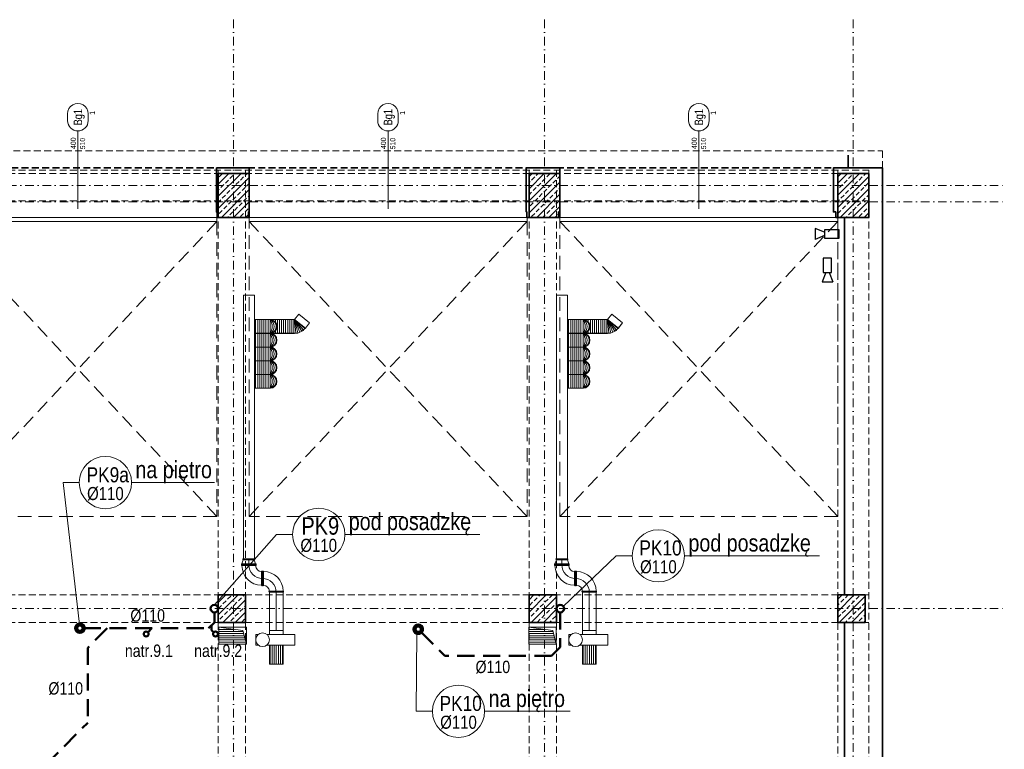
# Model space of a CAD drawing. Header units: millimetres. Extents: x -96593 to 66336, y -23969 to 7139.
# Tile 99 of 256: x -89831 to -88396, y -5058 to -3995. Entities that reach past the tile are written whole.
import ezdxf
from ezdxf.enums import TextEntityAlignment as Align

# ---------------------------------------------------------------- set-up
doc = ezdxf.new("R2010")
doc.units = ezdxf.units.MM
for name, pattern in [('DASHDOT', [1, 0.5, -0.25, 0, -0.25]), ('DASHED', [0.75, 0.5, -0.25]), ('DASHEDX2', [1.5, 1, -0.5])]:
    doc.linetypes.add(name, pattern=pattern)
for name, color, linetype, lineweight in [('BA_KS_ist.', 34, 'Continuous', 50), ('BA_sym', 7, 'Continuous', 18), ('BA_txc', 1, 'Continuous', 18), ('MM_KS_OPISY', 7, 'Continuous', 9), ('mm_punktwstawienia', 1, 'Continuous', 50), ('mm_wentylacja_bloki', 7, 'Continuous', 18), ('PG_BRAMY', 1, 'DASHEDX2', 18), ('PG_KONSTRUKCJA', 5, 'Continuous', 35), ('PG_OSIE', 1, 'DASHDOT', 18), ('PG_PODCIĄGI', 1, 'DASHED', 18), ('PG_SZRAF', 1, 'Continuous', 18), ('PG_WENTYLACJA', 1, 'Continuous', 18), ('PG_WIDOKOWE_CIENKIE', 1, 'Continuous', 18), ('PG_WYPOSAŻENIE', 1, 'Continuous', 18), ('PG_ŚCIANY_SŁUPY', 4, 'Continuous', 35), ('Wyposażenie', 134, 'Continuous', 18)]:
    doc.layers.add(name, color=color, linetype=linetype, lineweight=lineweight)
doc.layers.add('BA_pom', color=6, linetype='Continuous', lineweight=18, plot=False)
doc.styles.add('BIKTS', font='bikromsw.shx', dxfattribs={"width": 0.85})
doc.styles.get("Standard").update_dxf_attribs({"font": 'arial.ttf'})
pattern_1 = [(180, (-5151.205, 2384.805), (-2e-16, -3.07975), [])]

# ---------------------------------------------------------------- blocks, each defined once
blk = doc.blocks.new('A$C243F7E6F')
at = {"layer": 'PG_SZRAF'}
h = blk.add_hatch(dxfattribs=at)
h.set_pattern_fill('ANSI33', color=256, scale=2)
h.set_pattern_definition([(45, (-6891.598, -2675.306), (-8.980256, 8.980256), []), (45, (-6882.618, -2675.306), (-8.980256, 8.980256), [6.35, -3.175])])
h.paths.add_polyline_path([(0, 0), (40, 0), (40, -40), (0, -40)])
at = {"layer": 'PG_KONSTRUKCJA'}
blk.add_lwpolyline([(0, 0), (40, 0), (40, -40), (0, -40), (0, 0)], dxfattribs=at)
blk = doc.blocks.new('brama')
at = {"layer": 'PG_BRAMY', "color": 253, "linetype": 'Continuous'}
for p, q in [((4191.2, 391.2), (4596.2, 391.2)), ((4191.2, 391.2), (4191.2, 385.2)), ((4596.2, 391.2), (4596.2, 385.2)), ((4191.2, 385.2), (4596.2, 385.2))]:
    blk.add_line(p, q, dxfattribs=at)
at = {"layer": 'PG_BRAMY', "color": 253, "ltscale": 20}
for p, q in [((4191.2, -44.8), (4596.2, 385.2)), ((4191.2, 385.2), (4596.2, -44.8))]:
    blk.add_line(p, q, dxfattribs=at)
blk.add_lwpolyline([(4191.2, 385.2), (4596.2, 385.2), (4596.2, -44.8), (4191.2, -44.8)], close=True, dxfattribs=at)
blk = doc.blocks.new('symdrz')
blk.add_lwpolyline([(-10, -30, -1), (-10, 30), (10, 30, -1), (10, -30)], format="xyb", close=True)
at = {"style": 'BIKTS', "width": 0.8}
blk.add_attdef('SZERDRZ', text='', height=25, dxfattribs=at).set_placement((77.1, 8.8), align=Align.CENTER)
blk.add_attdef('SYMDRZ', text='', height=25, dxfattribs=at).set_placement((0, 0), align=Align.MIDDLE)
blk.add_attdef('WYSDRZ', text='', height=25, dxfattribs=at).set_placement((77.1, -9.5), align=Align.TOP_CENTER)
blk = doc.blocks.new('A$C558C0175')
at = {"layer": 'PG_SZRAF'}
h = blk.add_hatch(dxfattribs=at)
h.set_pattern_fill('ANSI33', color=256, scale=50)
h.set_pattern_definition([(45, (339.872, -19.246), (-8.83883, 8.83883), []), (45, (348.711, -19.246), (-8.83883, 8.83883), [6.25, -3.125])])
h.paths.add_polyline_path([(-45, 64), (0, 64), (0, 0), (-45, 0)])
at = {"layer": 'PG_KONSTRUKCJA'}
blk.add_lwpolyline([(-45, 64), (0, 64), (0, 0), (-45, 0)], close=True, dxfattribs=at)
blk = doc.blocks.new('A$C0fd6651b')
at = {"layer": 'PG_WYPOSAŻENIE', "color": 18, "lineweight": 30, "true_color": 0x000000}
for p, q in [((5.4, 13.5), (0, 0)), ((0, 0), (15.8, 0)), ((10.4, 13.5), (15.8, 0))]:
    blk.add_line(p, q, dxfattribs=at)
blk.add_lwpolyline([(1.8, 34.8), (1.8, 13.5), (14, 13.5), (14, 34.8)], close=True, dxfattribs=at)
blk = doc.blocks.new('A$C0f2c6892')
at = {"layer": 'PG_WIDOKOWE_CIENKIE', "color": 18, "lineweight": 30, "rotation": 270}
blk.add_blockref('A$C0fd6651b', (1794.1, -86.2), dxfattribs=at)
at = {"layer": 'PG_WIDOKOWE_CIENKIE', "color": 18, "lineweight": 30}
blk.add_blockref('A$C0fd6651b', (1804, -164), dxfattribs=at)
blk = doc.blocks.new('A$C2E197AD3')
at = {"layer": 'PG_WENTYLACJA'}
h = blk.add_hatch(dxfattribs=at)
h.set_pattern_fill('ANSI31', color=252, scale=0.97, angle=135)
h.set_pattern_definition(pattern_1)
h.paths.add_polyline_path([(1866.8, 2275.5), (1831.8, 2280.5), (1831.8, 2255.5), (1871.8, 2255.5)])
h = blk.add_hatch(dxfattribs=at)
h.set_pattern_fill('ANSI31', color=252, scale=0.97, angle=135)
h.set_pattern_definition(pattern_1)
h.paths.add_polyline_path([(2318.3, 2275.5), (2283.3, 2280.5), (2283.3, 2255.5), (2323.3, 2255.5)])
at = {"layer": 'BA_sym', "color": 252}
for p, q in [((1626.3, 2937.5), (1626.3, 3003.5)), ((1626.3, 2937.5), (1626.3, 3001)), ((2078.3, 2937.5), (2078.3, 3003.5)), ((2078.3, 2937.5), (2078.3, 3001)), ((2531.3, 2937.5), (2531.3, 3003.5)), ((2531.3, 2937.5), (2531.3, 3001)), ((1626.3, 2982.3), (1626.3, 2889.9)), ((2078.3, 2982.3), (2078.3, 2889.9)), ((2531.3, 2982.3), (2531.3, 2889.9))]:
    blk.add_line(p, q, dxfattribs=at)
at = {"layer": 'PG_KONSTRUKCJA', "color": 252}
blk.add_lwpolyline([(2748.8, 2949.5), (2748.8, 2968)], dxfattribs=at)
at = {"layer": 'PG_OSIE', "color": 252, "ltscale": 25}
for points in [[(1853.3, 3165.6), (1853.3, 314.7)], [(2306.3, 3165.6), (2306.3, 314.7)], [(2756.3, 3165.6), (2756.3, 314.7)], [(696.2, 2924), (2976.4, 2924)], [(696.2, 2900), (2976.4, 2900)], [(696.2, 2307.5), (2976.4, 2307.5)]]:
    blk.add_lwpolyline(points, dxfattribs=at)
at = {"layer": 'PG_PODCIĄGI', "color": 252, "ltscale": 20}
for points in [[(904.8, 2848), (887.3, 2848), (887.3, 2974.5), (2798.8, 2974.5), (2798.8, 2848)], [(924.8, 2946.5), (2778.8, 2946.5)], [(1830.8, 2946.5), (1830.8, 472.5)], [(1870.8, 2946.5), (1870.8, 472.5)], [(2283.8, 2946.5), (2283.8, 472.5)], [(2323.8, 2946.5), (2323.8, 472.5)], [(2733.8, 2946.5), (2733.8, 472.5)], [(2778.8, 2946.5), (2778.8, 472.5)], [(924.8, 2941.5), (2778.8, 2941.5)], [(924.8, 2901.5), (2778.8, 2901.5)], [(2778.8, 2877.5), (924.8, 2877.5)], [(924.8, 2327.5), (2778.8, 2327.5)], [(924.8, 2287.5), (2778.8, 2287.5)]]:
    blk.add_lwpolyline(points, dxfattribs=at)
at = {"layer": 'PG_WENTYLACJA', "color": 252}
for p, q in [((1831.8, 2280.5), (1866.8, 2275.5)), ((1866.8, 2275.5), (1871.8, 2255.5)), ((2283.3, 2280.5), (2318.3, 2275.5)), ((2318.3, 2275.5), (2323.3, 2255.5))]:
    blk.add_line(p, q, dxfattribs=at)
for points in [[(1831.8, 2280.5), (1871.8, 2280.5), (1871.8, 2255.5), (1831.8, 2255.5)], [(2283.3, 2280.5), (2323.3, 2280.5), (2323.3, 2255.5), (2283.3, 2255.5)]]:
    blk.add_lwpolyline(points, close=True, dxfattribs=at)
at = {"layer": 'PG_ŚCIANY_SŁUPY', "color": 252, "linetype": 'DASHED', "ltscale": 20}
blk.add_lwpolyline([(974.3, 2949.5), (2727.3, 2949.5)], dxfattribs=at)
at = {"layer": 'PG_ŚCIANY_SŁUPY', "color": 252}
for points in [[(1828.3, 2949.5), (1828.3, 2885.5), (1829.3, 2885.5), (1829.3, 2877.5), (1874.8, 2877.5), (1874.8, 2885.5), (1875.8, 2885.5), (1875.8, 2949.5), (1828.3, 2949.5)], [(2279.8, 2949.5), (2279.8, 2885.5), (2280.8, 2885.5), (2280.8, 2877.5), (2326.8, 2877.5), (2326.8, 2885.5), (2328.8, 2885.5), (2328.8, 2949.5), (2279.8, 2949.5)], [(2798.8, 464.5), (2798.8, 2949.5), (2727.3, 2949.5), (2727.3, 2885.5), (2730.8, 2885.5), (2730.8, 2877.5), (2743.3, 2877.5), (2743.3, 2327.5), (2733.8, 2327.5), (2733.8, 2287.5), (2743.3, 2287.5), (2743.3, 1727.5), (2730.3, 1727.5), (2730.3, 1687.5), (2743.3, 1687.5), (2743.3, 1127.5)]]:
    blk.add_lwpolyline(points, dxfattribs=at)
at = {"layer": 'Wyposażenie', "color": 252, "lineweight": 15}
for p, q in [((1883.5, 2764), (1867.5, 2764)), ((1867.5, 2764), (1867.5, 2380.1)), ((1883.5, 2764), (1883.5, 2380.1)), ((2339.6, 2764), (2323.6, 2764)), ((2323.6, 2764), (2323.6, 2380.1)), ((2339.6, 2764), (2339.6, 2380.1)), ((1906.4, 2728.6), (1883.5, 2728.6)), ((1885.4, 2628.6), (1885.4, 2728.6)), ((1888.4, 2628.6), (1888.4, 2728.6)), ((1891.4, 2628.6), (1891.4, 2728.6)), ((1894.4, 2628.6), (1894.4, 2728.6)), ((1897.4, 2628.6), (1897.4, 2728.6)), ((1900.4, 2628.6), (1900.4, 2728.6)), ((1903.4, 2628.6), (1903.4, 2728.6)), ((1906.4, 2628.6), (1906.4, 2728.6)), ((1906.4, 2728.6), (1942.1, 2728.6)), ((1911.1, 2727.4), (1911.1, 2728.6)), ((1914.1, 2725), (1914.1, 2728.6)), ((1917.1, 2708.6), (1917.1, 2728.6)), ((1920.1, 2708.6), (1920.1, 2728.6)), ((1920.1, 2708.6), (1920.1, 2728.6)), ((1923.1, 2708.6), (1923.1, 2728.6)), ((1926.1, 2708.6), (1926.1, 2728.6)), ((1929.1, 2708.6), (1929.1, 2728.6)), ((1932.1, 2708.6), (1932.1, 2728.6)), ((1935.1, 2708.6), (1935.1, 2728.6)), ((1938.1, 2708.6), (1938.1, 2728.6)), ((1941.1, 2708.6), (1941.1, 2728.6)), ((1942.1, 2728.6), (1948.3, 2736.4)), ((1942.1, 2728.6), (1957.8, 2716.2)), ((1944.1, 2708.7), (1942.1, 2728.6)), ((1947, 2709.2), (1942.1, 2728.6)), ((1949.9, 2710.2), (1942.1, 2728.6)), ((1952.5, 2711.5), (1942.1, 2728.6)), ((1955, 2713.3), (1942.1, 2728.6)), ((1957.1, 2715.4), (1942.1, 2728.6)), ((1948.3, 2736.4), (1964, 2724.1)), ((2362.5, 2728.6), (2339.6, 2728.6)), ((2341.5, 2628.6), (2341.5, 2728.6)), ((2344.5, 2628.6), (2344.5, 2728.6)), ((2347.5, 2628.6), (2347.5, 2728.6)), ((2350.5, 2628.6), (2350.5, 2728.6)), ((2353.5, 2628.6), (2353.5, 2728.6)), ((2356.5, 2628.6), (2356.5, 2728.6)), ((2359.5, 2628.6), (2359.5, 2728.6)), ((2362.5, 2628.6), (2362.5, 2728.6)), ((2362.5, 2728.6), (2398.2, 2728.6)), ((2367.2, 2727.4), (2367.2, 2728.6)), ((2370.2, 2725), (2370.2, 2728.6)), ((2373.2, 2708.6), (2373.2, 2728.6)), ((2376.2, 2708.6), (2376.2, 2728.6)), ((2376.2, 2708.6), (2376.2, 2728.6)), ((2379.2, 2708.6), (2379.2, 2728.6)), ((2382.2, 2708.6), (2382.2, 2728.6)), ((2385.2, 2708.6), (2385.2, 2728.6)), ((2388.2, 2708.6), (2388.2, 2728.6)), ((2391.2, 2708.6), (2391.2, 2728.6)), ((2394.2, 2708.6), (2394.2, 2728.6)), ((2397.2, 2708.6), (2397.2, 2728.6)), ((2398.2, 2728.6), (2404.4, 2736.4)), ((2398.2, 2728.6), (2414, 2716.2)), ((2400.2, 2708.7), (2398.2, 2728.6)), ((2403.2, 2709.2), (2398.2, 2728.6)), ((2406, 2710.2), (2398.2, 2728.6)), ((2408.7, 2711.5), (2398.2, 2728.6)), ((2411.1, 2713.3), (2398.2, 2728.6)), ((2413.3, 2715.4), (2398.2, 2728.6)), ((2404.4, 2736.4), (2420.1, 2724.1)), ((1914.1, 2708.6), (1914.1, 2712.2)), ((1964, 2724.1), (1957.8, 2716.2)), ((2370.2, 2708.6), (2370.2, 2712.2)), ((2420.1, 2724.1), (2414, 2716.2)), ((1906.4, 2708.6), (1883.5, 2708.6)), ((1906.4, 2708.6), (1942.1, 2708.6)), ((1911.1, 2708.6), (1911.1, 2709.8)), ((2362.5, 2708.6), (2339.6, 2708.6)), ((2362.5, 2708.6), (2398.2, 2708.6)), ((2367.2, 2708.6), (2367.2, 2709.8)), ((1906.4, 2688.6), (1883.5, 2688.6)), ((2362.5, 2688.6), (2339.6, 2688.6)), ((1906.4, 2668.6), (1883.5, 2668.6)), ((2362.5, 2668.6), (2339.6, 2668.6)), ((1906.4, 2648.6), (1883.5, 2648.6)), ((2362.5, 2648.6), (2339.6, 2648.6)), ((1906.4, 2628.6), (1883.5, 2628.6)), ((2362.5, 2628.6), (2339.6, 2628.6)), ((1883.5, 2380.1), (1867.5, 2380.1)), ((2339.6, 2380.1), (2323.6, 2380.1))]:
    blk.add_line(p, q, dxfattribs=at)
for centre, radius, start, end in [((1906.4, 2718.6), 10, 270, 90), ((1905.3, 2718.6), 10.1, 276.0256, 83.9744), ((1901, 2718.6), 11.3, 298.0725, 61.9275), ((1891.2, 2718.6), 18.2, 326.6015, 33.3985), ((2362.5, 2718.6), 10, 270, 90), ((2361.5, 2718.6), 10.1, 276.0256, 83.9744), ((2357.2, 2718.6), 11.3, 298.0725, 61.9275), ((2347.4, 2718.6), 18.2, 326.6015, 33.3985), ((1942.1, 2728.6), 20, 270, 321.8389), ((2398.2, 2728.6), 20, 270, 321.8389), ((1906.4, 2698.6), 10, 270, 90), ((1905.3, 2698.6), 10.1, 276.0256, 83.9744), ((1901, 2698.6), 11.3, 298.0725, 61.9275), ((1891.2, 2698.6), 18.2, 326.6015, 33.3985), ((2362.5, 2698.6), 10, 270, 90), ((2361.5, 2698.6), 10.1, 276.0256, 83.9744), ((2357.2, 2698.6), 11.3, 298.0725, 61.9275), ((2347.4, 2698.6), 18.2, 326.6015, 33.3985), ((1906.4, 2678.6), 10, 270, 90), ((1905.3, 2678.6), 10.1, 276.0256, 83.9744), ((1901, 2678.6), 11.3, 298.0725, 61.9275), ((1891.2, 2678.6), 18.2, 326.6015, 33.3985), ((2362.5, 2678.6), 10, 270, 90), ((2361.5, 2678.6), 10.1, 276.0256, 83.9744), ((2357.2, 2678.6), 11.3, 298.0725, 61.9275), ((2347.4, 2678.6), 18.2, 326.6015, 33.3985), ((1906.4, 2658.6), 10, 270, 90), ((1905.3, 2658.6), 10.1, 276.0256, 83.9744), ((1901, 2658.6), 11.3, 298.0725, 61.9275), ((1891.2, 2658.6), 18.2, 326.6015, 33.3985), ((2362.5, 2658.6), 10, 270, 90), ((2361.5, 2658.6), 10.1, 276.0256, 83.9744), ((2357.2, 2658.6), 11.3, 298.0725, 61.9275), ((2347.4, 2658.6), 18.2, 326.6015, 33.3985), ((1906.4, 2638.6), 10, 270, 90), ((1905.3, 2638.6), 10.1, 276.0256, 83.9744), ((1901, 2638.6), 11.3, 298.0725, 61.9275), ((1891.2, 2638.6), 18.2, 326.6015, 33.3985), ((2362.5, 2638.6), 10, 270, 90), ((2361.5, 2638.6), 10.1, 276.0256, 83.9744), ((2357.2, 2638.6), 11.3, 298.0725, 61.9275), ((2347.4, 2638.6), 18.2, 326.6015, 33.3985)]:
    blk.add_arc(centre, radius, start, end, dxfattribs=at)
at = {"layer": 'BA_sym', "color": 252}
ref = blk.add_blockref('symdrz', (1626.3, 3023.5), dxfattribs=dict(at, xscale=0.5000000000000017, yscale=0.5000000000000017, zscale=0.5000000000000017, rotation=90.00000472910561))
ref.add_attrib('Symdrz', 'Bg1', dxfattribs={"height": 12.5, "rotation": 90, "style": 'BIKTS', "width": 0.8}).set_placement((1626.3, 3023.5), align=Align.MIDDLE_CENTER)
ref.add_attrib('Szerdrz', '400', dxfattribs={"layer": 'BA_txc', "color": 7, "height": 7.5, "rotation": 90, "style": 'BIKTS', "width": 0.8}).set_placement((1619.6, 2985.6), align=Align.MIDDLE_CENTER)
ref.add_attrib('Wysdrz', '510', dxfattribs={"layer": 'BA_txc', "color": 7, "height": 7.5, "rotation": 90, "style": 'BIKTS', "width": 0.8}).set_placement((1633.1, 2985), align=Align.MIDDLE_CENTER)
ref.add_attrib('Sztuk', '1', (1651.1, 3026.9), dxfattribs={"layer": 'BA_pom', "height": 7.5, "rotation": 90, "style": 'BIKTS', "width": 0.8})
ref = blk.add_blockref('symdrz', (2078.3, 3023.5), dxfattribs=dict(at, xscale=0.5000000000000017, yscale=0.5000000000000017, zscale=0.5000000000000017, rotation=90.00000472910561))
ref.add_attrib('Symdrz', 'Bg1', dxfattribs={"height": 12.5, "rotation": 90, "style": 'BIKTS', "width": 0.8}).set_placement((2078.3, 3023.5), align=Align.MIDDLE_CENTER)
ref.add_attrib('Szerdrz', '400', dxfattribs={"layer": 'BA_txc', "color": 7, "height": 7.5, "rotation": 90, "style": 'BIKTS', "width": 0.8}).set_placement((2071.6, 2985.6), align=Align.MIDDLE_CENTER)
ref.add_attrib('Wysdrz', '510', dxfattribs={"layer": 'BA_txc', "color": 7, "height": 7.5, "rotation": 90, "style": 'BIKTS', "width": 0.8}).set_placement((2085.1, 2985), align=Align.MIDDLE_CENTER)
ref.add_attrib('Sztuk', '1', (2103.1, 3026.9), dxfattribs={"layer": 'BA_pom', "height": 7.5, "rotation": 90, "style": 'BIKTS', "width": 0.8})
ref = blk.add_blockref('symdrz', (2531.3, 3023.5), dxfattribs=dict(at, xscale=0.5000000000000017, yscale=0.5000000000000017, zscale=0.5000000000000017, rotation=90.00000472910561))
ref.add_attrib('Symdrz', 'Bg1', dxfattribs={"height": 12.5, "rotation": 90, "style": 'BIKTS', "width": 0.8}).set_placement((2531.3, 3023.5), align=Align.MIDDLE_CENTER)
ref.add_attrib('Szerdrz', '400', dxfattribs={"layer": 'BA_txc', "color": 7, "height": 7.5, "rotation": 90, "style": 'BIKTS', "width": 0.8}).set_placement((2524.6, 2985.6), align=Align.MIDDLE_CENTER)
ref.add_attrib('Wysdrz', '510', dxfattribs={"layer": 'BA_txc', "color": 7, "height": 7.5, "rotation": 90, "style": 'BIKTS', "width": 0.8}).set_placement((2538.1, 2985), align=Align.MIDDLE_CENTER)
ref.add_attrib('Sztuk', '1', (2556.1, 3026.9), dxfattribs={"layer": 'BA_pom', "height": 7.5, "rotation": 90, "style": 'BIKTS', "width": 0.8})
at = {"layer": 'PG_KONSTRUKCJA', "color": 252}
for name, p in [('A$C558C0175', (1875.8, 2877.5)), ('A$C558C0175', (2328.8, 2877.5)), ('A$C558C0175', (2778.8, 2877.5)), ('brama', (-2767.3, 2486.3)), ('brama', (-2315.3, 2486.3)), ('brama', (-1862.3, 2486.3)), ('A$C243F7E6F', (1830.8, 2327.5)), ('A$C243F7E6F', (2283.8, 2327.5)), ('A$C243F7E6F', (2733.8, 2327.5))]:
    blk.add_blockref(name, p, dxfattribs=at)
at = {"layer": 'PG_WIDOKOWE_CIENKIE', "color": 252, "lineweight": 30}
blk.add_blockref('A$C0f2c6892', (906.8, 2947.5), dxfattribs=at)
blk = doc.blocks.new('went odciąg')
at = {"layer": 'mm_wentylacja_bloki'}
for p, q in [((3341.3, -129.5), (3325.8, -129.5)), ((3325.8, -129.5), (3325.8, -133.1)), ((3341.3, -133.1), (3341.3, -129.5)), ((3325.8, -149.5), (3298.3, -149.5)), ((3298.3, -169.5), (3298.3, -149.5)), ((3298.3, -150.5), (3325.8, -150.5)), ((3298.3, -153.5), (3325.8, -153.5)), ((3298.3, -156.5), (3325.8, -156.5)), ((3325.8, -145.8), (3325.8, -186.5)), ((3341.3, -186.5), (3341.3, -145.8)), ((3341.3, -149.5), (3347.3, -149.5)), ((3347.3, -149.5), (3347.3, -169.5)), ((3298.3, -159.5), (3325.8, -159.5)), ((3298.3, -162.5), (3325.8, -162.5)), ((3298.3, -165.5), (3325.8, -165.5)), ((3298.3, -168.5), (3325.8, -168.5)), ((3325.8, -169.5), (3298.3, -169.5)), ((3347.3, -169.5), (3341.3, -169.5)), ((3341.3, -186.5), (3325.8, -186.5))]:
    blk.add_line(p, q, dxfattribs=at)
blk.add_circle((3333.6, -139.5), 10, dxfattribs=at)
blk = doc.blocks.new('przyłącze spalin')
at = {"layer": 'mm_wentylacja_bloki'}
for p, q in [((6939.5, -1249.4), (6939.5, -1305.1)), ((6971.5, -1352.2), (6969.5, -1346.5)), ((6979.5, -1345.1), (6979.5, -1353.6)), ((6989.5, -1346.5), (6987.5, -1352.2))]:
    blk.add_line(p, q, dxfattribs=at)
blk.add_lwpolyline([(6929.5, -1249.4), (6949.5, -1249.4), (6949.5, -1305.1), (6929.5, -1305.1)], close=True, dxfattribs=at)
for points in [[(6949.5, -1305.1), (6929.5, -1305.1, 1), (6929.5, -1306.5), (6949.5, -1306.5, 1)], [(6959.5, -1315.1), (6959.5, -1335.1, -1), (6958.1, -1335.1), (6958.1, -1315.1, -1)], [(6959.5, -1335.1), (6959.5, -1315.1, -1), (6960.9, -1315.1), (6960.9, -1335.1, -1)], [(6969.5, -1345.1), (6989.5, -1345.1, 1), (6989.5, -1343.7), (6969.5, -1343.7, 1)], [(6989.5, -1345.1), (6969.5, -1345.1, 1), (6969.5, -1346.5), (6989.5, -1346.5, 1)], [(6971.5, -1353.6), (6987.5, -1353.6, 1), (6987.5, -1352.2), (6971.5, -1352.2, 1)]]:
    blk.add_lwpolyline(points, format="xyb", close=True, dxfattribs=at)
for centre, radius, start, end in [((6959.5, -1305.1), 20, 180, 270), ((6958.1, -1306.5), 28.6, 180, 270), ((6958.1, -1306.5), 8.6, 180, 270), ((6960.9, -1343.7), 28.6, 0, 90), ((6959.5, -1345.1), 20, 0, 90), ((6960.9, -1343.7), 8.6, 0, 90)]:
    blk.add_arc(centre, radius, start, end, dxfattribs=at)
for p in [(6939.5, -1305.1), (6939.5, -1305.1), (6959.5, -1325.1), (6959.5, -1325.1)]:
    blk.add_point(p, dxfattribs=at)

msp = doc.modelspace()

# ---------------------------------------------------------------- linework, layer by layer
at = {"layer": 'BA_KS_ist.', "linetype": 'DASHED', "ltscale": 50}
for p, q in [((-89547.1, -4858.7), (-89547.1, -4873.2)), ((-89043.1, -4858.7), (-89043.1, -4909.3)), ((-89547.1, -4873.2), (-89555.6, -4881.7)), ((-89551.3, -4877.5), (-89551.3, -4884.5)), ((-89737.6, -4881.7), (-89555.6, -4881.7)), ((-89703.3, -4881.7), (-89731.7, -4910.1)), ((-89246.2, -4887.1), (-89211.4, -4921.9)), ((-89731.7, -4910.1), (-89731.7, -5019.4)), ((-89043.1, -4909.3), (-89055.7, -4921.9)), ((-89055.7, -4921.9), (-89211.4, -4921.9)), ((-89819.2, -5106.9), (-89731.7, -5019.4))]:
    msp.add_line(p, q, dxfattribs=at)
at = {"layer": 'BA_KS_ist.', "linetype": 'Continuous', "ltscale": 25}
for p, q in [((-89644.1, -4887.8), (-89638.1, -4881.7)), ((-89548, -4887.8), (-89551.3, -4884.5))]:
    msp.add_line(p, q, dxfattribs=at)
for centre, radius in [((-89547.1, -4853.2), 5.5), ((-89043.1, -4853.2), 5.5), ((-89646.6, -4890.2), 3.5), ((-89545.6, -4890.2), 3.5)]:
    msp.add_circle(centre, radius, dxfattribs=at)
at = {"layer": 'BA_KS_ist.', "color": 51, "linetype": 'Continuous', "lineweight": 140, "ltscale": 25, "true_color": 0xf7f281}
for centre in [(-89743.1, -4881.7), (-89250.1, -4883.2)]:
    msp.add_circle(centre, 5.5, dxfattribs=at)
at = {"layer": 'BA_sym', "color": 252}
for p, q in [((-89746.1, -4223.2), (-89746.1, -4157.3)), ((-89746.1, -4223.2), (-89746.1, -4159.8)), ((-89294.1, -4223.2), (-89294.1, -4157.3)), ((-89294.1, -4223.2), (-89294.1, -4159.8)), ((-88841.1, -4223.2), (-88841.1, -4157.3)), ((-88841.1, -4223.2), (-88841.1, -4159.8)), ((-89746.1, -4178.5), (-89746.1, -4270.8)), ((-89294.1, -4178.5), (-89294.1, -4270.8)), ((-88841.1, -4178.5), (-88841.1, -4270.8))]:
    msp.add_line(p, q, dxfattribs=at)
at = {"layer": 'MM_KS_OPISY'}
for p, q in [((-89744.1, -4669.6), (-89767.5, -4669.6)), ((-89767.5, -4669.6), (-89743.7, -4876.3)), ((-89667.9, -4669.6), (-89547.2, -4669.6)), ((-89456.6, -4745.1), (-89547.1, -4847.7)), ((-89433.2, -4745.1), (-89456.6, -4745.1)), ((-89357, -4745.1), (-89160.1, -4745.1)), ((-88961.7, -4776.3), (-89038.7, -4849.9)), ((-88938.3, -4776.3), (-88961.7, -4776.3)), ((-88862.1, -4776.3), (-88665.1, -4776.3)), ((-89252.9, -5002.8), (-89252.2, -4888.3)), ((-89229.5, -5002.8), (-89252.9, -5002.8)), ((-89153.3, -5002.8), (-89028.6, -5002.8))]:
    msp.add_line(p, q, dxfattribs=at)
for centre in [(-89706, -4669.6), (-89395.1, -4745.1), (-88900.2, -4776.3), (-89191.4, -5002.8)]:
    msp.add_circle(centre, 38.1, dxfattribs=at)
at = {"layer": 'mm_wentylacja_bloki'}
for p, q in [((-89488.9, -4396.7), (-89504.9, -4396.7)), ((-89504.9, -4396.7), (-89504.9, -4780.7)), ((-89488.9, -4396.7), (-89488.9, -4780.7)), ((-89032.8, -4396.7), (-89048.8, -4396.7)), ((-89048.8, -4396.7), (-89048.8, -4780.7)), ((-89032.8, -4396.7), (-89032.8, -4780.7)), ((-89466, -4432.2), (-89488.9, -4432.2)), ((-89487, -4532.2), (-89487, -4432.2)), ((-89484, -4532.2), (-89484, -4432.2)), ((-89481, -4532.2), (-89481, -4432.2)), ((-89478, -4532.2), (-89478, -4432.2)), ((-89475, -4532.2), (-89475, -4432.2)), ((-89472, -4532.2), (-89472, -4432.2)), ((-89469, -4532.2), (-89469, -4432.2)), ((-89466, -4532.2), (-89466, -4432.2)), ((-89466, -4432.2), (-89430.3, -4432.2)), ((-89461.3, -4433.3), (-89461.3, -4432.2)), ((-89458.3, -4435.8), (-89458.3, -4432.2)), ((-89455.3, -4452.2), (-89455.3, -4432.2)), ((-89452.3, -4452.2), (-89452.3, -4432.2)), ((-89452.3, -4452.2), (-89452.3, -4432.2)), ((-89449.3, -4452.2), (-89449.3, -4432.2)), ((-89446.3, -4452.2), (-89446.3, -4432.2)), ((-89443.3, -4452.2), (-89443.3, -4432.2)), ((-89440.3, -4452.2), (-89440.3, -4432.2)), ((-89437.3, -4452.2), (-89437.3, -4432.2)), ((-89434.3, -4452.2), (-89434.3, -4432.2)), ((-89431.3, -4452.2), (-89431.3, -4432.2)), ((-89430.3, -4432.2), (-89424.1, -4424.3)), ((-89430.3, -4432.2), (-89414.6, -4444.5)), ((-89428.3, -4452.1), (-89430.3, -4432.2)), ((-89425.4, -4451.5), (-89430.3, -4432.2)), ((-89422.5, -4450.6), (-89430.3, -4432.2)), ((-89419.9, -4449.2), (-89430.3, -4432.2)), ((-89417.4, -4447.4), (-89430.3, -4432.2)), ((-89415.3, -4445.3), (-89430.3, -4432.2)), ((-89424.1, -4424.3), (-89408.4, -4436.7)), ((-89009.9, -4432.2), (-89032.8, -4432.2)), ((-89030.9, -4532.2), (-89030.9, -4432.2)), ((-89027.9, -4532.2), (-89027.9, -4432.2)), ((-89024.9, -4532.2), (-89024.9, -4432.2)), ((-89021.9, -4532.2), (-89021.9, -4432.2)), ((-89018.9, -4532.2), (-89018.9, -4432.2)), ((-89015.9, -4532.2), (-89015.9, -4432.2)), ((-89012.9, -4532.2), (-89012.9, -4432.2)), ((-89009.9, -4532.2), (-89009.9, -4432.2)), ((-89009.9, -4432.2), (-88974.2, -4432.2)), ((-89005.2, -4433.3), (-89005.2, -4432.2)), ((-89002.2, -4435.8), (-89002.2, -4432.2)), ((-88999.2, -4452.2), (-88999.2, -4432.2)), ((-88996.2, -4452.2), (-88996.2, -4432.2)), ((-88996.2, -4452.2), (-88996.2, -4432.2)), ((-88993.2, -4452.2), (-88993.2, -4432.2)), ((-88990.2, -4452.2), (-88990.2, -4432.2)), ((-88987.2, -4452.2), (-88987.2, -4432.2)), ((-88984.2, -4452.2), (-88984.2, -4432.2)), ((-88981.2, -4452.2), (-88981.2, -4432.2)), ((-88978.2, -4452.2), (-88978.2, -4432.2)), ((-88975.2, -4452.2), (-88975.2, -4432.2)), ((-88974.2, -4432.2), (-88968, -4424.3)), ((-88974.2, -4432.2), (-88958.5, -4444.5)), ((-88972.2, -4452.1), (-88974.2, -4432.2)), ((-88969.2, -4451.5), (-88974.2, -4432.2)), ((-88966.4, -4450.6), (-88974.2, -4432.2)), ((-88963.7, -4449.2), (-88974.2, -4432.2)), ((-88961.3, -4447.4), (-88974.2, -4432.2)), ((-88959.1, -4445.3), (-88974.2, -4432.2)), ((-88968, -4424.3), (-88952.3, -4436.7)), ((-89408.4, -4436.7), (-89414.6, -4444.5)), ((-88952.3, -4436.7), (-88958.5, -4444.5)), ((-89466, -4452.2), (-89488.9, -4452.2)), ((-89466, -4452.2), (-89430.3, -4452.2)), ((-89461.3, -4452.2), (-89461.3, -4451)), ((-89458.3, -4452.2), (-89458.3, -4448.5)), ((-89009.9, -4452.2), (-89032.8, -4452.2)), ((-89009.9, -4452.2), (-88974.2, -4452.2)), ((-89005.2, -4452.2), (-89005.2, -4451)), ((-89002.2, -4452.2), (-89002.2, -4448.5)), ((-89466, -4472.2), (-89488.9, -4472.2)), ((-89009.9, -4472.2), (-89032.8, -4472.2)), ((-89466, -4492.2), (-89488.9, -4492.2)), ((-89009.9, -4492.2), (-89032.8, -4492.2)), ((-89466, -4512.2), (-89488.9, -4512.2)), ((-89009.9, -4512.2), (-89032.8, -4512.2)), ((-89466, -4532.2), (-89488.9, -4532.2)), ((-89009.9, -4532.2), (-89032.8, -4532.2)), ((-89488.9, -4780.7), (-89504.9, -4780.7)), ((-89032.8, -4780.7), (-89048.8, -4780.7))]:
    msp.add_line(p, q, dxfattribs=at)
for centre, radius, start, end in [((-89466, -4442.2), 10, 270, 90), ((-89467.1, -4442.2), 10.1, 276.0256, 83.9744), ((-89471.4, -4442.2), 11.3, 298.0725, 61.9275), ((-89481.2, -4442.2), 18.2, 326.6015, 33.3985), ((-89009.9, -4442.2), 10, 270, 90), ((-89010.9, -4442.2), 10.1, 276.0256, 83.9744), ((-89015.2, -4442.2), 11.3, 298.0725, 61.9275), ((-89025, -4442.2), 18.2, 326.6015, 33.3985), ((-89430.3, -4432.2), 20, 270, 321.8389), ((-88974.2, -4432.2), 20, 270, 321.8389), ((-89466, -4462.2), 10, 270, 90), ((-89467.1, -4462.2), 10.1, 276.0256, 83.9744), ((-89471.4, -4462.2), 11.3, 298.0725, 61.9275), ((-89481.2, -4462.2), 18.2, 326.6015, 33.3985), ((-89009.9, -4462.2), 10, 270, 90), ((-89010.9, -4462.2), 10.1, 276.0256, 83.9744), ((-89015.2, -4462.2), 11.3, 298.0725, 61.9275), ((-89025, -4462.2), 18.2, 326.6015, 33.3985), ((-89466, -4482.2), 10, 270, 90), ((-89467.1, -4482.2), 10.1, 276.0256, 83.9744), ((-89471.4, -4482.2), 11.3, 298.0725, 61.9275), ((-89481.2, -4482.2), 18.2, 326.6015, 33.3985), ((-89009.9, -4482.2), 10, 270, 90), ((-89010.9, -4482.2), 10.1, 276.0256, 83.9744), ((-89015.2, -4482.2), 11.3, 298.0725, 61.9275), ((-89025, -4482.2), 18.2, 326.6015, 33.3985), ((-89466, -4502.2), 10, 270, 90), ((-89467.1, -4502.2), 10.1, 276.0256, 83.9744), ((-89471.4, -4502.2), 11.3, 298.0725, 61.9275), ((-89481.2, -4502.2), 18.2, 326.6015, 33.3985), ((-89009.9, -4502.2), 10, 270, 90), ((-89010.9, -4502.2), 10.1, 276.0256, 83.9744), ((-89015.2, -4502.2), 11.3, 298.0725, 61.9275), ((-89025, -4502.2), 18.2, 326.6015, 33.3985), ((-89466, -4522.2), 10, 270, 90), ((-89467.1, -4522.2), 10.1, 276.0256, 83.9744), ((-89471.4, -4522.2), 11.3, 298.0725, 61.9275), ((-89481.2, -4522.2), 18.2, 326.6015, 33.3985), ((-89009.9, -4522.2), 10, 270, 90), ((-89010.9, -4522.2), 10.1, 276.0256, 83.9744), ((-89015.2, -4522.2), 11.3, 298.0725, 61.9275), ((-89025, -4522.2), 18.2, 326.6015, 33.3985)]:
    msp.add_arc(centre, radius, start, end, dxfattribs=at)

# ---------------------------------------------------------------- block references
at = {"layer": 'BA_sym', "color": 252}
ref = msp.add_blockref('symdrz', (-89746.1, -4137.3), dxfattribs=dict(at, xscale=0.5000000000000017, yscale=0.5000000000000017, zscale=0.5000000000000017, rotation=90.00000472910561))
ref.add_attrib('Symdrz', 'Bg1', dxfattribs={"height": 12.5, "rotation": 90, "style": 'BIKTS', "width": 0.8}).set_placement((-89746.1, -4137.3), align=Align.MIDDLE_CENTER)
ref.add_attrib('Szerdrz', '400', dxfattribs={"layer": 'BA_txc', "color": 7, "height": 7.5, "rotation": 90, "style": 'BIKTS', "width": 0.8}).set_placement((-89752.8, -4175.2), align=Align.MIDDLE_CENTER)
ref.add_attrib('Wysdrz', '510', dxfattribs={"layer": 'BA_txc', "color": 7, "height": 7.5, "rotation": 90, "style": 'BIKTS', "width": 0.8}).set_placement((-89739.3, -4175.7), align=Align.MIDDLE_CENTER)
ref.add_attrib('Sztuk', '1', (-89721.3, -4133.8), dxfattribs={"layer": 'BA_pom', "height": 7.5, "rotation": 90, "style": 'BIKTS', "width": 0.8})
ref = msp.add_blockref('symdrz', (-89294.1, -4137.3), dxfattribs=dict(at, xscale=0.5000000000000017, yscale=0.5000000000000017, zscale=0.5000000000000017, rotation=90.00000472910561))
ref.add_attrib('Symdrz', 'Bg1', dxfattribs={"height": 12.5, "rotation": 90, "style": 'BIKTS', "width": 0.8}).set_placement((-89294.1, -4137.3), align=Align.MIDDLE_CENTER)
ref.add_attrib('Szerdrz', '400', dxfattribs={"layer": 'BA_txc', "color": 7, "height": 7.5, "rotation": 90, "style": 'BIKTS', "width": 0.8}).set_placement((-89300.8, -4175.2), align=Align.MIDDLE_CENTER)
ref.add_attrib('Wysdrz', '510', dxfattribs={"layer": 'BA_txc', "color": 7, "height": 7.5, "rotation": 90, "style": 'BIKTS', "width": 0.8}).set_placement((-89287.3, -4175.7), align=Align.MIDDLE_CENTER)
ref.add_attrib('Sztuk', '1', (-89269.3, -4133.8), dxfattribs={"layer": 'BA_pom', "height": 7.5, "rotation": 90, "style": 'BIKTS', "width": 0.8})
ref = msp.add_blockref('symdrz', (-88841.1, -4137.3), dxfattribs=dict(at, xscale=0.5000000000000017, yscale=0.5000000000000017, zscale=0.5000000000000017, rotation=90.00000472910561))
ref.add_attrib('Symdrz', 'Bg1', dxfattribs={"height": 12.5, "rotation": 90, "style": 'BIKTS', "width": 0.8}).set_placement((-88841.1, -4137.3), align=Align.MIDDLE_CENTER)
ref.add_attrib('Szerdrz', '400', dxfattribs={"layer": 'BA_txc', "color": 7, "height": 7.5, "rotation": 90, "style": 'BIKTS', "width": 0.8}).set_placement((-88847.8, -4175.2), align=Align.MIDDLE_CENTER)
ref.add_attrib('Wysdrz', '510', dxfattribs={"layer": 'BA_txc', "color": 7, "height": 7.5, "rotation": 90, "style": 'BIKTS', "width": 0.8}).set_placement((-88834.3, -4175.7), align=Align.MIDDLE_CENTER)
ref.add_attrib('Sztuk', '1', (-88816.3, -4133.8), dxfattribs={"layer": 'BA_pom', "height": 7.5, "rotation": 90, "style": 'BIKTS', "width": 0.8})
at = {"layer": 'mm_punktwstawienia', "lineweight": 60}
msp.add_blockref('A$C2E197AD3', (-91372.4, -7160.7), dxfattribs=at)
at = {"layer": 'mm_wentylacja_bloki'}
for name, p, rotation in [('przyłącze spalin', (-82517.5, -6134.3), 180), ('przyłącze spalin', (-82061.3, -6134.3), 180), ('went odciąg', (-89616.4, -8232.2), 89.99999999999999), ('went odciąg', (-89160.2, -8232.2), 89.99999999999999)]:
    msp.add_blockref(name, p, dxfattribs=dict(at, rotation=rotation))

# ---------------------------------------------------------------- texts
at = {"layer": 'MM_KS_OPISY', "attachment_point": 1}
for s, width, insert, char_height in [('{\\fArial Narrow|b0|i0|c238|p34;na piętro}', 200.986, (-89662.2, -4638.2), 25), ('{\\fArial Narrow|b0|i0|c238|p34;PK9a}', 25.4, (-89733.4, -4647.2), 22), ('{\\fArial Narrow|b0|i0|c238|p34;%%C110}', 0.503, (-89732.7, -4676), 19.05), ('{\\fArial Narrow|b0|i0|c238|p34;PK9}', 0.503, (-89420.3, -4720.1), 25.4), ('{\\fArial Narrow|b0|i0|c238|p34;pod posadzkę}', 200.986, (-89351.3, -4713.8), 25), ('{\\fArial Narrow|b0|i0|c238|p34;pod posadzkę}', 200.986, (-88856.3, -4745), 25), ('{\\fArial Narrow|b0|i0|c238|p34;%%C110}', 0.503, (-89421.8, -4751.5), 19.05), ('{\\fArial Narrow|b0|i0|c238|p34;PK10}', 0.503, (-88927.8, -4753.8), 22), ('{\\fArial Narrow|b0|i0|c238|p34;%%C110}', 0.503, (-88926.8, -4782.7), 19.05), ('{\\fArial Narrow|b0|i0|c238|p34;%%C110}', 200.986, (-89669.6, -4854.2), 18), ('{\\fArial Narrow|b0|i0|c238|p34;natr.9.1}', 200.986, (-89677.6, -4905.6), 18), ('{\\fArial Narrow|b0|i0|c238|p34;natr.9.2}', 200.986, (-89576.6, -4905.6), 18), ('{\\fArial Narrow|b0|i0|c238|p34;%%C110}', 200.986, (-89166.6, -4929.1), 18), ('{\\fArial Narrow|b0|i0|c238|p34;%%C110}', 200.986, (-89789, -4960.4), 18), ('{\\fArial Narrow|b0|i0|c238|p34;na piętro}', 200.986, (-89147.6, -4971.5), 25), ('{\\fArial Narrow|b0|i0|c238|p34;PK10}', 0.503, (-89219, -4980.3), 22), ('{\\fArial Narrow|b0|i0|c238|p34;%%C110}', 0.503, (-89218.1, -5009.2), 19.05)]:
    msp.add_mtext_dynamic_manual_height_columns(s, width=width, gutter_width=1, heights=[0], dxfattribs=dict(at, insert=insert, char_height=char_height))

doc.saveas('drawing.dxf')
